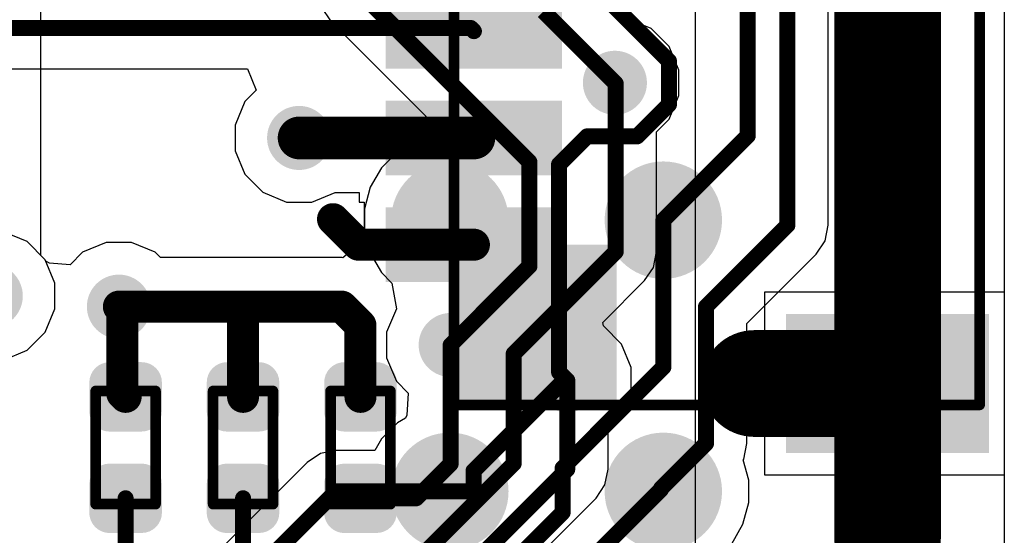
# Model space of a CAD drawing. Header units: inches. Extents: x 0.3 to 40.7, y 0 to 25.4.
# Tile 10 of 13: x 31.5 to 40.7, y 8.5 to 13.3. Entities that reach past the tile are written whole.
import ezdxf

# ---------------------------------------------------------------- set-up
doc = ezdxf.new("R2010")
doc.units = ezdxf.units.IN
for name, color, linetype in [('BOTTOM', 5, 'Continuous'), ('Bottom Solder', 6, 'Continuous'), ('TOP', 1, 'Continuous'), ('Top Assembly', 56, 'Continuous'), ('Top Solder', 216, 'Continuous'), ('Via Holes', 16, 'Continuous')]:
    doc.layers.add(name, color=color, linetype=linetype)

# ---------------------------------------------------------------- blocks, each defined once
blk = doc.blocks.new('RES_0402_2635')
at = {"layer": 'TOP'}
h = blk.add_hatch(color=1, dxfattribs=at)
edge = h.paths.add_edge_path()
edge.add_arc((-0.3403, -0.1498), 0.1402, 270, 360)
edge.add_line((-0.2, -0.1498), (-0.2, 0.1498))
edge.add_arc((-0.3403, 0.1498), 0.1402, 0, 90)
edge.add_line((-0.3403, 0.29), (-0.6098, 0.29))
edge.add_arc((-0.6098, 0.1498), 0.1402, 90, 180)
edge.add_line((-0.75, 0.1498), (-0.75, -0.1498))
edge.add_arc((-0.6098, -0.1498), 0.1402, 180, 270)
edge.add_line((-0.6098, -0.29), (-0.3403, -0.29))
h = blk.add_hatch(color=1, dxfattribs=at)
edge = h.paths.add_edge_path()
edge.add_arc((0.3403, 0.1498), 0.1402, 90, 180)
edge.add_line((0.2, 0.1498), (0.2, -0.1498))
edge.add_arc((0.3403, -0.1498), 0.1402, 180, 270)
edge.add_line((0.3403, -0.29), (0.6098, -0.29))
edge.add_arc((0.6098, -0.1498), 0.1402, 270, 360)
edge.add_line((0.75, -0.1498), (0.75, 0.1498))
edge.add_arc((0.6098, 0.1498), 0.1402, 0, 90)
edge.add_line((0.6098, 0.29), (0.3403, 0.29))
at = {"layer": 'Top Solder'}
h = blk.add_hatch(color=216, dxfattribs=at)
edge = h.paths.add_edge_path()
edge.add_arc((-0.3403, -0.1498), 0.1902, 270, 360)
edge.add_line((-0.15, -0.1498), (-0.15, 0.1498))
edge.add_arc((-0.3403, 0.1498), 0.1902, 0, 90)
edge.add_line((-0.3403, 0.34), (-0.6098, 0.34))
edge.add_arc((-0.6098, 0.1498), 0.1902, 90, 180)
edge.add_line((-0.8, 0.1498), (-0.8, -0.1498))
edge.add_arc((-0.6098, -0.1498), 0.1902, 180, 270)
edge.add_line((-0.6098, -0.34), (-0.3403, -0.34))
h = blk.add_hatch(color=216, dxfattribs=at)
edge = h.paths.add_edge_path()
edge.add_arc((0.3403, 0.1498), 0.1902, 90, 180)
edge.add_line((0.15, 0.1498), (0.15, -0.1498))
edge.add_arc((0.3403, -0.1498), 0.1902, 180, 270)
edge.add_line((0.3403, -0.34), (0.6098, -0.34))
edge.add_arc((0.6098, -0.1498), 0.1902, 270, 360)
edge.add_line((0.8, -0.1498), (0.8, 0.1498))
edge.add_arc((0.6098, 0.1498), 0.1902, 0, 90)
edge.add_line((0.6098, 0.34), (0.3403, 0.34))
at = {"layer": 'Top Assembly', "const_width": 0.1}
for points in [[(-0.53, -0.28), (-0.53, 0.28)], [(-0.53, 0.28), (0.53, 0.28)], [(0.53, -0.28), (0.53, 0.28)], [(0.53, -0.28), (-0.53, -0.28)]]:
    blk.add_lwpolyline(points, dxfattribs=at)
at = {"layer": 'Top Assembly', "const_width": 0.05}
for points in [[(-0.555, 0.28, 1), (-0.505, 0.28, 1)], [(-0.555, 0.28, 1), (-0.505, 0.28, 1)], [(0.505, 0.28, 1), (0.555, 0.28, 1)], [(0.505, 0.28, 1), (0.555, 0.28, 1)], [(-0.555, -0.28, 1), (-0.505, -0.28, 1)], [(-0.555, -0.28, 1), (-0.505, -0.28, 1)], [(0.505, -0.28, 1), (0.555, -0.28, 1)], [(0.505, -0.28, 1), (0.555, -0.28, 1)]]:
    blk.add_lwpolyline(points, format="xyb", close=True, dxfattribs=at)
blk = doc.blocks.new('RES_0402_2637')
at = {"layer": 'TOP'}
h = blk.add_hatch(color=1, dxfattribs=at)
edge = h.paths.add_edge_path()
edge.add_arc((-0.3403, -0.1498), 0.1402, 270, 360)
edge.add_line((-0.2, -0.1498), (-0.2, 0.1498))
edge.add_arc((-0.3403, 0.1498), 0.1402, 0, 90)
edge.add_line((-0.3403, 0.29), (-0.6098, 0.29))
edge.add_arc((-0.6098, 0.1498), 0.1402, 90, 180)
edge.add_line((-0.75, 0.1498), (-0.75, -0.1498))
edge.add_arc((-0.6098, -0.1498), 0.1402, 180, 270)
edge.add_line((-0.6098, -0.29), (-0.3403, -0.29))
h = blk.add_hatch(color=1, dxfattribs=at)
edge = h.paths.add_edge_path()
edge.add_arc((0.3403, 0.1498), 0.1402, 90, 180)
edge.add_line((0.2, 0.1498), (0.2, -0.1498))
edge.add_arc((0.3403, -0.1498), 0.1402, 180, 270)
edge.add_line((0.3403, -0.29), (0.6098, -0.29))
edge.add_arc((0.6098, -0.1498), 0.1402, 270, 360)
edge.add_line((0.75, -0.1498), (0.75, 0.1498))
edge.add_arc((0.6098, 0.1498), 0.1402, 0, 90)
edge.add_line((0.6098, 0.29), (0.3403, 0.29))
at = {"layer": 'Top Solder'}
h = blk.add_hatch(color=216, dxfattribs=at)
edge = h.paths.add_edge_path()
edge.add_arc((-0.3403, -0.1498), 0.1902, 270, 360)
edge.add_line((-0.15, -0.1498), (-0.15, 0.1498))
edge.add_arc((-0.3403, 0.1498), 0.1902, 0, 90)
edge.add_line((-0.3403, 0.34), (-0.6098, 0.34))
edge.add_arc((-0.6098, 0.1498), 0.1902, 90, 180)
edge.add_line((-0.8, 0.1498), (-0.8, -0.1498))
edge.add_arc((-0.6098, -0.1498), 0.1902, 180, 270)
edge.add_line((-0.6098, -0.34), (-0.3403, -0.34))
h = blk.add_hatch(color=216, dxfattribs=at)
edge = h.paths.add_edge_path()
edge.add_arc((0.3403, 0.1498), 0.1902, 90, 180)
edge.add_line((0.15, 0.1498), (0.15, -0.1498))
edge.add_arc((0.3403, -0.1498), 0.1902, 180, 270)
edge.add_line((0.3403, -0.34), (0.6098, -0.34))
edge.add_arc((0.6098, -0.1498), 0.1902, 270, 360)
edge.add_line((0.8, -0.1498), (0.8, 0.1498))
edge.add_arc((0.6098, 0.1498), 0.1902, 0, 90)
edge.add_line((0.6098, 0.34), (0.3403, 0.34))
at = {"layer": 'Top Assembly', "const_width": 0.1}
for points in [[(0.53, 0.28), (-0.53, 0.28)], [(-0.53, -0.28), (-0.53, 0.28)], [(0.53, -0.28), (0.53, 0.28)], [(0.53, -0.28), (-0.53, -0.28)]]:
    blk.add_lwpolyline(points, dxfattribs=at)
at = {"layer": 'Top Assembly', "const_width": 0.05}
for points in [[(-0.555, 0.28, 1), (-0.505, 0.28, 1)], [(-0.555, 0.28, 1), (-0.505, 0.28, 1)], [(0.505, 0.28, 1), (0.555, 0.28, 1)], [(0.505, 0.28, 1), (0.555, 0.28, 1)], [(-0.555, -0.28, 1), (-0.505, -0.28, 1)], [(-0.555, -0.28, 1), (-0.505, -0.28, 1)], [(0.505, -0.28, 1), (0.555, -0.28, 1)], [(0.505, -0.28, 1), (0.555, -0.28, 1)]]:
    blk.add_lwpolyline(points, format="xyb", close=True, dxfattribs=at)
blk = doc.blocks.new('RES_0402_2639')
at = {"layer": 'TOP'}
h = blk.add_hatch(color=1, dxfattribs=at)
edge = h.paths.add_edge_path()
edge.add_arc((-0.3403, -0.1498), 0.1402, 270, 360)
edge.add_line((-0.2, -0.1498), (-0.2, 0.1498))
edge.add_arc((-0.3403, 0.1498), 0.1402, 0, 90)
edge.add_line((-0.3403, 0.29), (-0.6098, 0.29))
edge.add_arc((-0.6098, 0.1498), 0.1402, 90, 180)
edge.add_line((-0.75, 0.1498), (-0.75, -0.1498))
edge.add_arc((-0.6098, -0.1498), 0.1402, 180, 270)
edge.add_line((-0.6098, -0.29), (-0.3403, -0.29))
h = blk.add_hatch(color=1, dxfattribs=at)
edge = h.paths.add_edge_path()
edge.add_arc((0.3403, 0.1498), 0.1402, 90, 180)
edge.add_line((0.2, 0.1498), (0.2, -0.1498))
edge.add_arc((0.3403, -0.1498), 0.1402, 180, 270)
edge.add_line((0.3403, -0.29), (0.6098, -0.29))
edge.add_arc((0.6098, -0.1498), 0.1402, 270, 360)
edge.add_line((0.75, -0.1498), (0.75, 0.1498))
edge.add_arc((0.6098, 0.1498), 0.1402, 0, 90)
edge.add_line((0.6098, 0.29), (0.3403, 0.29))
at = {"layer": 'Top Solder'}
h = blk.add_hatch(color=216, dxfattribs=at)
edge = h.paths.add_edge_path()
edge.add_arc((-0.3403, -0.1498), 0.1902, 270, 360)
edge.add_line((-0.15, -0.1498), (-0.15, 0.1498))
edge.add_arc((-0.3403, 0.1498), 0.1902, 0, 90)
edge.add_line((-0.3403, 0.34), (-0.6098, 0.34))
edge.add_arc((-0.6098, 0.1498), 0.1902, 90, 180)
edge.add_line((-0.8, 0.1498), (-0.8, -0.1498))
edge.add_arc((-0.6098, -0.1498), 0.1902, 180, 270)
edge.add_line((-0.6098, -0.34), (-0.3403, -0.34))
h = blk.add_hatch(color=216, dxfattribs=at)
edge = h.paths.add_edge_path()
edge.add_arc((0.3403, 0.1498), 0.1902, 90, 180)
edge.add_line((0.15, 0.1498), (0.15, -0.1498))
edge.add_arc((0.3403, -0.1498), 0.1902, 180, 270)
edge.add_line((0.3403, -0.34), (0.6098, -0.34))
edge.add_arc((0.6098, -0.1498), 0.1902, 270, 360)
edge.add_line((0.8, -0.1498), (0.8, 0.1498))
edge.add_arc((0.6098, 0.1498), 0.1902, 0, 90)
edge.add_line((0.6098, 0.34), (0.3403, 0.34))
at = {"layer": 'Top Assembly', "const_width": 0.1}
for points in [[(-0.53, -0.28), (-0.53, 0.28)], [(-0.53, 0.28), (0.53, 0.28)], [(0.53, -0.28), (0.53, 0.28)], [(0.53, -0.28), (-0.53, -0.28)]]:
    blk.add_lwpolyline(points, dxfattribs=at)
at = {"layer": 'Top Assembly', "const_width": 0.05}
for points in [[(-0.555, 0.28, 1), (-0.505, 0.28, 1)], [(-0.555, 0.28, 1), (-0.505, 0.28, 1)], [(0.505, 0.28, 1), (0.555, 0.28, 1)], [(0.505, 0.28, 1), (0.555, 0.28, 1)], [(-0.555, -0.28, 1), (-0.505, -0.28, 1)], [(-0.555, -0.28, 1), (-0.505, -0.28, 1)], [(0.505, -0.28, 1), (0.555, -0.28, 1)], [(0.505, -0.28, 1), (0.555, -0.28, 1)]]:
    blk.add_lwpolyline(points, format="xyb", close=True, dxfattribs=at)
blk = doc.blocks.new('SM04B_SRSS_TB_LF__SN__F_________1_2644')
at = {"layer": 'TOP'}
for points in [[(-3.4, 2.8375), (-2.2, 2.8375), (-2.2, 1.0375), (-3.4, 1.0375)], [(2.2, 2.8375), (3.4, 2.8375), (3.4, 1.0375), (2.2, 1.0375)], [(-1.8, -1.1625), (-1.2, -1.1625), (-1.2, -2.7125), (-1.8, -2.7125)], [(-0.8, -1.1625), (-0.2, -1.1625), (-0.2, -2.7125), (-0.8, -2.7125)], [(0.2, -1.1625), (0.8, -1.1625), (0.8, -2.7125), (0.2, -2.7125)], [(1.2, -1.1625), (1.8, -1.1625), (1.8, -2.7125), (1.2, -2.7125)]]:
    blk.add_hatch(color=1, dxfattribs=at).paths.add_polyline_path(points)
at = {"layer": 'Top Assembly'}
blk.add_hatch(color=56, dxfattribs=at).paths.add_polyline_path([(1.5, -2.125), (3, -2.125), (3, -0.6), (1.5, -0.6)])
at = {"layer": 'Top Solder'}
for points in [[(-3.45, 2.8875), (-2.15, 2.8875), (-2.15, 0.9875), (-3.45, 0.9875)], [(2.15, 2.8875), (3.45, 2.8875), (3.45, 0.9875), (2.15, 0.9875)], [(-1.85, -1.1125), (-1.15, -1.1125), (-1.15, -2.7625), (-1.85, -2.7625)], [(-0.85, -1.1125), (-0.15, -1.1125), (-0.15, -2.7625), (-0.85, -2.7625)], [(0.15, -1.1125), (0.85, -1.1125), (0.85, -2.7625), (0.15, -2.7625)], [(1.15, -1.1125), (1.85, -1.1125), (1.85, -2.7625), (1.15, -2.7625)]]:
    blk.add_hatch(color=216, dxfattribs=at).paths.add_polyline_path(points)
at = {"layer": 'Top Assembly', "const_width": 0.1}
for points in [[(-3, -2.125), (-3, 2.8)], [(0.675, 2.8), (-3, 2.8)], [(3, 2.8), (0.675, 2.8)], [(3, -2.125), (3, 2.8)], [(-3, -2.125), (0, -2.125)], [(3, -2.125), (0, -2.125)]]:
    blk.add_lwpolyline(points, dxfattribs=at)
at = {"layer": 'Top Assembly', "const_width": 0.05}
for points in [[(-3.025, 2.8, 1), (-2.975, 2.8, 1)], [(-3.025, 2.8, 1), (-2.975, 2.8, 1)], [(0.65, 2.8, 1), (0.7, 2.8, 1)], [(0.65, 2.8, 1), (0.7, 2.8, 1)], [(2.975, 2.8, 1), (3.025, 2.8, 1)], [(2.975, 2.8, 1), (3.025, 2.8, 1)], [(-3.025, -2.125, 1), (-2.975, -2.125, 1)], [(-3.025, -2.125, 1), (-2.975, -2.125, 1)], [(-0.025, -2.125, 1), (0.025, -2.125, 1)], [(-0.025, -2.125, 1), (0.025, -2.125, 1)], [(2.975, -2.125, 1), (3.025, -2.125, 1)], [(2.975, -2.125, 1), (3.025, -2.125, 1)]]:
    blk.add_lwpolyline(points, format="xyb", close=True, dxfattribs=at)
blk = doc.blocks.new('TP_1_00MM_B_2655')
at = {"layer": 'BOTTOM'}
h = blk.add_hatch(color=5, dxfattribs=at)
edge = h.paths.add_edge_path()
edge.add_arc((0, 0), 0.5, 0, 360)
at = {"layer": 'Bottom Solder'}
h = blk.add_hatch(color=6, dxfattribs=at)
edge = h.paths.add_edge_path()
edge.add_arc((0, 0), 0.55, 0, 360)
blk = doc.blocks.new('TP_1_00MM_B_2656')
at = {"layer": 'BOTTOM'}
h = blk.add_hatch(color=5, dxfattribs=at)
edge = h.paths.add_edge_path()
edge.add_arc((0, 0), 0.5, 0, 360)
at = {"layer": 'Bottom Solder'}
h = blk.add_hatch(color=6, dxfattribs=at)
edge = h.paths.add_edge_path()
edge.add_arc((0, 0), 0.55, 0, 360)
blk = doc.blocks.new('TP_1_00MM_B_2660')
at = {"layer": 'BOTTOM'}
h = blk.add_hatch(color=5, dxfattribs=at)
edge = h.paths.add_edge_path()
edge.add_arc((0, 0), 0.5, 0, 360)
at = {"layer": 'Bottom Solder'}
h = blk.add_hatch(color=6, dxfattribs=at)
edge = h.paths.add_edge_path()
edge.add_arc((0, 0), 0.55, 0, 360)
blk = doc.blocks.new('TP_1_00MM_B_2661')
at = {"layer": 'BOTTOM'}
h = blk.add_hatch(color=5, dxfattribs=at)
edge = h.paths.add_edge_path()
edge.add_arc((0, 0), 0.5, 0, 360)
at = {"layer": 'Bottom Solder'}
h = blk.add_hatch(color=6, dxfattribs=at)
edge = h.paths.add_edge_path()
edge.add_arc((0, 0), 0.55, 0, 360)

msp = doc.modelspace()

# ---------------------------------------------------------------- hatches: boundary and pattern name
at = {"layer": 'BOTTOM'}
h = msp.add_hatch(color=5, dxfattribs=at)
edge = h.paths.add_edge_path()
edge.add_arc((37.0465, 12.6968), 0.3, 0, 360)
h = msp.add_hatch(color=5, dxfattribs=at)
edge = h.paths.add_edge_path()
edge.add_arc((39.6005, 12.68), 0.3, 0, 360)
h = msp.add_hatch(color=5, dxfattribs=at)
edge = h.paths.add_edge_path()
edge.add_arc((34.088, 12.18), 0.3, 0, 360)
h = msp.add_hatch(color=5, dxfattribs=at)
edge = h.paths.add_edge_path()
edge.add_arc((31.2, 10.7), 0.3, 0, 360)
h = msp.add_hatch(color=5, dxfattribs=at)
edge = h.paths.add_edge_path()
edge.add_arc((32.4, 10.6), 0.3, 0, 360)
h = msp.add_hatch(color=5, dxfattribs=at)
edge = h.paths.add_edge_path()
edge.add_arc((35.5079, 10.2408), 0.3, 0, 360)
h = msp.add_hatch(color=5, dxfattribs=at)
edge = h.paths.add_edge_path()
edge.add_arc((36.6, 9.91), 0.3, 0, 360)
at = {"layer": 'TOP'}
h = msp.add_hatch(color=1, dxfattribs=at)
edge = h.paths.add_edge_path()
edge.add_arc((37.0465, 12.6968), 0.3, 0, 360)
h = msp.add_hatch(color=1, dxfattribs=at)
edge = h.paths.add_edge_path()
edge.add_arc((39.6005, 12.68), 0.3, 0, 360)
h = msp.add_hatch(color=1, dxfattribs=at)
edge = h.paths.add_edge_path()
edge.add_arc((34.088, 12.18), 0.3, 0, 360)
h = msp.add_hatch(color=1, dxfattribs=at)
edge = h.paths.add_edge_path()
edge.add_arc((31.2, 10.7), 0.3, 0, 360)
h = msp.add_hatch(color=1, dxfattribs=at)
edge = h.paths.add_edge_path()
edge.add_arc((32.4, 10.6), 0.3, 0, 360)
h = msp.add_hatch(color=1, dxfattribs=at)
edge = h.paths.add_edge_path()
edge.add_arc((35.5079, 10.2408), 0.3, 0, 360)
h = msp.add_hatch(color=1, dxfattribs=at)
edge = h.paths.add_edge_path()
edge.add_arc((36.6, 9.91), 0.3, 0, 360)
at = {"layer": 'Via Holes'}
h = msp.add_hatch(color=7, dxfattribs=at)
edge = h.paths.add_edge_path()
edge.add_arc((37.0465, 12.6968), 0.15, 0, 360)
h = msp.add_hatch(color=7, dxfattribs=at)
edge = h.paths.add_edge_path()
edge.add_arc((39.6005, 12.68), 0.15, 0, 360)
h = msp.add_hatch(color=7, dxfattribs=at)
edge = h.paths.add_edge_path()
edge.add_arc((34.088, 12.18), 0.15, 0, 360)
h = msp.add_hatch(color=7, dxfattribs=at)
edge = h.paths.add_edge_path()
edge.add_arc((32.4, 10.6), 0.15, 0, 360)
h = msp.add_hatch(color=7, dxfattribs=at)
edge = h.paths.add_edge_path()
edge.add_arc((35.5079, 10.2408), 0.15, 0, 360)
h = msp.add_hatch(color=7, dxfattribs=at)
edge = h.paths.add_edge_path()
edge.add_arc((36.6, 9.91), 0.15, 0, 360)

# ---------------------------------------------------------------- linework, layer by layer
at = {"layer": 'BOTTOM'}
for p, q in [((40.6941, 20.86), (40.6941, 4.5)), ((39.0445, 11.3622), (39.0445, 14.8479)), ((31.6684, 11.0801), (31.6684, 13.6215)), ((34.2988, 13.4017), (34.3817, 13.2776)), ((34.3817, 13.2776), (35.2744, 12.3848)), ((35.2744, 12.3848), (35.2147, 12.1618)), ((35.1912, 12.1555), (35.0088, 12.0502)), ((35.2147, 12.1618), (35.1912, 12.1555)), ((35.0088, 12.0502), (34.8599, 11.9012)), ((34.8599, 11.9012), (34.7545, 11.7188)), ((34.7545, 11.7188), (34.7, 11.5153)), ((34.7, 11.5153), (34.7, 11.3047)), ((39.0154, 11.2158), (39.0445, 11.3622)), ((34.7, 11.3047), (34.7545, 11.1012)), ((38.9325, 11.0918), (39.0154, 11.2158)), ((31.7087, 11.0399), (31.6684, 11.0801)), ((34.7545, 11.1012), (34.8599, 10.9188)), ((38.2823, 10.4416), (38.9325, 11.0918)), ((31.8, 10.8193), (31.7087, 11.0399)), ((34.8599, 10.9188), (34.9572, 10.8214)), ((31.8, 10.5807), (31.8, 10.8193)), ((34.9572, 10.8214), (34.9993, 10.5806)), ((31.7087, 10.3601), (31.8, 10.5807)), ((34.9993, 10.5806), (34.9079, 10.3601)), ((38.2823, 9.3186), (38.2823, 10.4416)), ((31.5399, 10.1913), (31.7087, 10.3601)), ((34.9079, 10.3601), (34.9079, 10.1214)), ((31.3193, 10.1), (31.5399, 10.1913)), ((34.9079, 10.1214), (34.9993, 9.9009)), ((34.9993, 9.9009), (35.1091, 9.791)), ((35.1091, 9.791), (35.0986, 9.5835)), ((35.0088, 9.5102), (34.8599, 9.3612)), ((35.0848, 9.554), (35.0088, 9.5102)), ((35.0986, 9.5835), (35.0848, 9.554)), ((34.8599, 9.3612), (34.797, 9.2524)), ((38.2532, 9.1723), (38.2823, 9.3186)), ((34.434, 9.2524), (34.2877, 9.2233)), ((34.797, 9.2524), (34.434, 9.2524)), ((34.1636, 9.1404), (32.7644, 7.7412)), ((34.2877, 9.2233), (34.1636, 9.1404)), ((38.249, 9.1659), (38.2532, 9.1723)), ((38.3, 8.9753), (38.249, 9.1659)), ((38.3, 8.7647), (38.3, 8.9753)), ((38.2455, 8.5612), (38.3, 8.7647)), ((38.1402, 8.3788), (38.2455, 8.5612))]:
    msp.add_line(p, q, dxfattribs=at)
at = {"layer": 'BOTTOM', "const_width": 0.15}
for points in [[(38.6622, 11.3622), (38.6622, 14.8479)], [(38.2914, 12.2013), (38.2914, 14.5432)], [(36.6552, 13.798), (37.5527, 12.9005)], [(34.652, 13.548), (36.2461, 11.9539)], [(36.3782, 13.3651), (37.0465, 12.6968)], [(37.5527, 12.4931), (37.5527, 12.9005)], [(37.2544, 12.1948), (37.5527, 12.4931)], [(36.5231, 11.9321), (36.7859, 12.1948)], [(36.7859, 12.1948), (37.2544, 12.1948)], [(37.5, 11.41), (38.2914, 12.2013)], [(36.2461, 10.979), (36.2461, 11.9539)], [(36.5231, 9.9869), (36.5231, 11.9321)], [(37.5, 10.0317), (37.5, 11.41)], [(37.9, 10.6), (38.6622, 11.3622)], [(35.5079, 10.2408), (36.2461, 10.979)], [(37.9, 9.3186), (37.9, 10.6)], [(36.5231, 9.9869), (36.6, 9.91)], [(36.5572, 9.0889), (37.5, 10.0317)], [(35.7224, 9.0623), (36.57, 9.91)], [(36.57, 9.91), (36.6, 9.91)], [(37.48, 8.8986), (37.9, 9.3186)], [(35.7224, 8.87), (35.7224, 9.0623)], [(36.5572, 8.6731), (36.5572, 9.0889)], [(36.4129, 7.8229), (37.48, 8.89)], [(37.48, 8.89), (37.48, 8.8986)], [(32.9228, 7.3588), (34.434, 8.87)], [(34.434, 8.87), (35.5, 8.87)], [(35.5, 8.87), (35.7224, 8.87)], [(36.0268, 8.1427), (36.5572, 8.6731)]]:
    msp.add_lwpolyline(points, dxfattribs=at)
at = {"layer": 'BOTTOM', "const_width": 0.075}
for points in [[(37.5152, 12.9005, 1), (37.5902, 12.9005, 1)], [(37.5152, 12.9005, 1), (37.5902, 12.9005, 1)], [(37.009, 12.6968, 1), (37.084, 12.6968, 1)], [(37.5152, 12.4931, 1), (37.5902, 12.4931, 1)], [(37.5152, 12.4931, 1), (37.5902, 12.4931, 1)], [(36.7484, 12.1948, 1), (36.8234, 12.1948, 1)], [(36.7484, 12.1948, 1), (36.8234, 12.1948, 1)], [(37.2169, 12.1948, 1), (37.2919, 12.1948, 1)], [(37.2169, 12.1948, 1), (37.2919, 12.1948, 1)], [(38.2539, 12.2013, 1), (38.3289, 12.2013, 1)], [(38.2539, 12.2013, 1), (38.3289, 12.2013, 1)], [(36.2086, 11.9539, 1), (36.2836, 11.9539, 1)], [(36.2086, 11.9539, 1), (36.2836, 11.9539, 1)], [(36.4856, 11.9321, 1), (36.5606, 11.9321, 1)], [(36.4856, 11.9321, 1), (36.5606, 11.9321, 1)], [(37.4625, 11.41, 1), (37.5375, 11.41, 1)], [(37.4625, 11.41, 1), (37.5375, 11.41, 1)], [(38.6247, 11.3622, 1), (38.6997, 11.3622, 1)], [(38.6247, 11.3622, 1), (38.6997, 11.3622, 1)], [(36.2086, 10.979, 1), (36.2836, 10.979, 1)], [(36.2086, 10.979, 1), (36.2836, 10.979, 1)], [(37.8625, 10.6, 1), (37.9375, 10.6, 1)], [(37.8625, 10.6, 1), (37.9375, 10.6, 1)], [(35.4704, 10.2408, 1), (35.5454, 10.2408, 1)], [(36.4856, 9.9869, 1), (36.5606, 9.9869, 1)], [(36.4856, 9.9869, 1), (36.5606, 9.9869, 1)], [(37.4625, 10.0317, 1), (37.5375, 10.0317, 1)], [(37.4625, 10.0317, 1), (37.5375, 10.0317, 1)], [(36.5325, 9.91, 1), (36.6075, 9.91, 1)], [(36.5325, 9.91, 1), (36.6075, 9.91, 1)], [(36.5625, 9.91, 1), (36.6375, 9.91, 1)], [(36.5625, 9.91, 1), (36.6375, 9.91, 1)], [(37.8625, 9.3186, 1), (37.9375, 9.3186, 1)], [(37.8625, 9.3186, 1), (37.9375, 9.3186, 1)], [(35.6849, 9.0623, 1), (35.7599, 9.0623, 1)], [(35.6849, 9.0623, 1), (35.7599, 9.0623, 1)], [(36.5197, 9.0889, 1), (36.5947, 9.0889, 1)], [(36.5197, 9.0889, 1), (36.5947, 9.0889, 1)], [(37.4425, 8.8986, 1), (37.5175, 8.8986, 1)], [(37.4425, 8.8986, 1), (37.5175, 8.8986, 1)], [(37.4425, 8.89, 1), (37.5175, 8.89, 1)], [(37.4425, 8.89, 1), (37.5175, 8.89, 1)], [(34.3965, 8.87, 1), (34.4715, 8.87, 1)], [(34.3965, 8.87, 1), (34.4715, 8.87, 1)], [(35.4625, 8.87, 1), (35.5375, 8.87, 1)], [(35.4625, 8.87, 1), (35.5375, 8.87, 1)], [(35.6849, 8.87, 1), (35.7599, 8.87, 1)], [(35.6849, 8.87, 1), (35.7599, 8.87, 1)], [(36.5197, 8.6731, 1), (36.5947, 8.6731, 1)], [(36.5197, 8.6731, 1), (36.5947, 8.6731, 1)]]:
    msp.add_lwpolyline(points, format="xyb", close=True, dxfattribs=at)
at = {"layer": 'TOP'}
for p, q in [((37.8, 7.4699), (37.8, 17.8901)), ((40.6941, 14.626), (40.6941, 10.734)), ((40.6941, 14.626), (40.6941, 10.734)), ((37.3863, 13.2055), (37.1658, 13.2968)), ((37.5551, 13.0367), (37.3863, 13.2055)), ((37.6465, 12.8162), (37.5551, 13.0367)), ((31.2783, 12.8277), (33.6043, 12.8277)), ((33.6043, 12.8277), (33.6872, 12.6277)), ((37.6465, 12.5775), (37.6465, 12.8162)), ((33.6872, 12.6277), (33.5794, 12.5199)), ((37.5551, 12.357), (37.6465, 12.5775)), ((33.5794, 12.5199), (33.488, 12.2994)), ((33.488, 12.2994), (33.488, 12.0607)), ((37.4364, 12.2383), (37.5551, 12.357)), ((37.4364, 11.1141), (37.4364, 12.2383)), ((33.488, 12.0607), (33.5794, 11.8401)), ((33.5794, 11.8401), (33.7482, 11.6713)), ((33.7482, 11.6713), (33.9687, 11.58)), ((34.2074, 11.58), (34.4251, 11.6702)), ((34.4251, 11.6702), (34.6505, 11.6702)), ((34.6505, 11.6702), (34.6505, 11.58)), ((33.9687, 11.58), (34.2074, 11.58)), ((34.6505, 11.58), (34.6965, 11.58)), ((34.6965, 11.58), (34.6965, 11.2211)), ((31.5399, 11.2087), (31.3193, 11.3)), ((31.7087, 11.0399), (31.5399, 11.2087)), ((32.2807, 11.2), (32.0601, 11.1087)), ((32.5193, 11.2), (32.2807, 11.2)), ((32.7399, 11.1087), (32.5193, 11.2)), ((34.6965, 11.2211), (34.4965, 11.057)), ((32.0601, 11.1087), (31.9445, 10.9931)), ((32.7897, 11.0588), (32.7399, 11.1087)), ((37.4073, 10.9678), (37.4364, 11.1141)), ((31.7149, 11.0248), (31.7087, 11.0399)), ((31.7486, 11.0086), (31.7149, 11.0248)), ((31.9445, 10.9931), (31.7486, 11.0086)), ((34.4873, 11.0588), (32.7897, 11.0588)), ((34.4965, 11.057), (34.4873, 11.0588)), ((37.3244, 10.8437), (37.4073, 10.9678)), ((36.9332, 10.4525), (37.3244, 10.8437)), ((39.5005, 10.734), (38.4465, 10.734)), ((38.4465, 10.734), (38.4465, 9.98)), ((39.5005, 10.734), (38.4465, 10.734)), ((38.4465, 10.734), (38.4465, 9.98)), ((39.5005, 9.98), (39.5005, 10.734)), ((39.5005, 9.98), (39.5005, 10.734)), ((40.6941, 10.734), (39.7005, 10.734)), ((39.7005, 10.734), (39.7005, 9.88)), ((40.6941, 10.734), (39.7005, 10.734)), ((39.7005, 10.734), (39.7005, 9.88)), ((36.9399, 10.4187), (36.9332, 10.4525)), ((37.1087, 10.2499), (36.9399, 10.4187)), ((37.2, 10.0294), (37.1087, 10.2499)), ((37.2, 9.7907), (37.2, 10.0294)), ((38.4465, 9.98), (39.5005, 9.98)), ((38.4465, 9.98), (39.5005, 9.98)), ((39.7005, 9.88), (39.7005, 9.026)), ((39.7005, 9.88), (39.7005, 9.026)), ((37.1087, 9.5701), (37.2, 9.7907)), ((39.5005, 9.78), (38.4465, 9.78)), ((38.4465, 9.78), (38.4465, 9.026)), ((39.5005, 9.78), (38.4465, 9.78)), ((38.4465, 9.78), (38.4465, 9.026)), ((39.5005, 9.026), (39.5005, 9.78)), ((39.5005, 9.026), (39.5005, 9.78)), ((36.9824, 9.4438), (37.1087, 9.5701)), ((36.9824, 9.0764), (36.9824, 9.4438)), ((36.9533, 8.9301), (36.9824, 9.0764)), ((38.4465, 9.026), (39.5005, 9.026)), ((38.4465, 9.026), (39.5005, 9.026)), ((39.7005, 9.026), (40.6941, 9.026)), ((39.7005, 9.026), (40.6941, 9.026)), ((40.6941, 9.026), (40.6941, 4.5)), ((40.6941, 9.026), (40.6941, 4.5)), ((36.8704, 8.8061), (36.9533, 8.9301)), ((35.9834, 7.919), (36.8704, 8.8061))]:
    msp.add_line(p, q, dxfattribs=at)
for points, const_width in [([(39.6005, 9.88), (39.6005, 15.48)], 1), ([(31.1199, 13.21), (35.6955, 13.21)], 0.15), ([(35.6955, 13.21), (35.7255, 13.18)], 0.15), ([(37.0465, 12.6968), (37.0541, 12.6892)], 0.15), ([(37.0541, 11.1141), (37.0541, 12.6892)], 0.15), ([(34.088, 12.18), (35.7255, 12.18)], 0.4), ([(34.4058, 11.4192), (34.645, 11.18)], 0.3), ([(34.645, 11.18), (35.7255, 11.18)], 0.3), ([(36.098, 10.1581), (37.0541, 11.1141)], 0.15), ([(32.4, 10.6), (34.4873, 10.6)], 0.3), ([(32.4, 10.6), (32.4315, 10.5685)], 0.3), ([(32.4315, 9.7865), (32.4315, 10.5685)], 0.3), ([(33.5139, 10.6), (33.563, 10.5509)], 0.3), ([(33.563, 9.755), (33.563, 10.5509)], 0.3), ([(34.4873, 10.6), (34.663, 10.4243)], 0.3), ([(34.663, 9.755), (34.663, 10.4243)], 0.3), ([(38.3533, 9.88), (39.6005, 9.88)], 1), ([(39.6005, 8.4425), (39.6005, 9.88)], 1), ([(35.5079, 9.1285), (35.5079, 10.2408)], 0.15), ([(36.098, 9.1293), (36.098, 10.1581)], 0.15), ([(36.6, 9.0764), (36.6, 9.91)], 0.15), ([(32.4315, 9.7865), (32.463, 9.755)], 0.3), ([(35.1845, 8.805), (35.5079, 9.1285)], 0.15), ([(35.2032, 8.2345), (36.098, 9.1293)], 0.15), ([(35.4791, 7.9555), (36.6, 9.0764)], 0.15), ([(32.463, 8.3588), (32.463, 8.805)], 0.15), ([(33.563, 8.3369), (33.563, 8.805)], 0.15), ([(34.663, 8.805), (35.1845, 8.805)], 0.15)]:
    msp.add_lwpolyline(points, dxfattribs=dict(at, const_width=const_width))
for points, const_width in [([(35.658, 13.21, 1), (35.733, 13.21, 1)], 0.075), ([(35.658, 13.21, 1), (35.733, 13.21, 1)], 0.075), ([(35.688, 13.18, 1), (35.763, 13.18, 1)], 0.075), ([(37.009, 12.6968, 1), (37.084, 12.6968, 1)], 0.075), ([(37.0166, 12.6892, 1), (37.0916, 12.6892, 1)], 0.075), ([(37.0166, 12.6892, 1), (37.0916, 12.6892, 1)], 0.075), ([(33.988, 12.18, 1), (34.188, 12.18, 1)], 0.2), ([(35.6255, 12.18, 1), (35.8255, 12.18, 1)], 0.2), ([(34.3308, 11.4192, 1), (34.4808, 11.4192, 1)], 0.15), ([(34.57, 11.18, 1), (34.72, 11.18, 1)], 0.15), ([(34.57, 11.18, 1), (34.72, 11.18, 1)], 0.15), ([(35.6505, 11.18, 1), (35.8005, 11.18, 1)], 0.15), ([(37.0166, 11.1141, 1), (37.0916, 11.1141, 1)], 0.075), ([(37.0166, 11.1141, 1), (37.0916, 11.1141, 1)], 0.075), ([(32.325, 10.6, 1), (32.475, 10.6, 1)], 0.15), ([(32.325, 10.6, 1), (32.475, 10.6, 1)], 0.15), ([(32.3565, 10.5685, 1), (32.5065, 10.5685, 1)], 0.15), ([(32.3565, 10.5685, 1), (32.5065, 10.5685, 1)], 0.15), ([(33.4389, 10.6, 1), (33.5889, 10.6, 1)], 0.15), ([(33.488, 10.5509, 1), (33.638, 10.5509, 1)], 0.15), ([(33.488, 10.5509, 1), (33.638, 10.5509, 1)], 0.15), ([(34.4123, 10.6, 1), (34.5623, 10.6, 1)], 0.15), ([(34.4123, 10.6, 1), (34.5623, 10.6, 1)], 0.15), ([(34.588, 10.4243, 1), (34.738, 10.4243, 1)], 0.15), ([(34.588, 10.4243, 1), (34.738, 10.4243, 1)], 0.15), ([(38.1033, 9.88, 1), (38.6033, 9.88, 1)], 0.5), ([(39.3505, 9.88, 1), (39.8505, 9.88, 1)], 0.5), ([(39.3505, 9.88, 1), (39.8505, 9.88, 1)], 0.5), ([(39.3505, 9.88, 1), (39.8505, 9.88, 1)], 0.5), ([(35.4704, 10.2408, 1), (35.5454, 10.2408, 1)], 0.075), ([(36.0605, 10.1581, 1), (36.1355, 10.1581, 1)], 0.075), ([(36.0605, 10.1581, 1), (36.1355, 10.1581, 1)], 0.075), ([(36.5625, 9.91, 1), (36.6375, 9.91, 1)], 0.075), ([(32.3565, 9.7865, 1), (32.5065, 9.7865, 1)], 0.15), ([(32.3565, 9.7865, 1), (32.5065, 9.7865, 1)], 0.15), ([(32.388, 9.755, 1), (32.538, 9.755, 1)], 0.15), ([(33.488, 9.755, 1), (33.638, 9.755, 1)], 0.15), ([(34.588, 9.755, 1), (34.738, 9.755, 1)], 0.15), ([(35.4704, 9.1285, 1), (35.5454, 9.1285, 1)], 0.075), ([(35.4704, 9.1285, 1), (35.5454, 9.1285, 1)], 0.075), ([(36.0605, 9.1293, 1), (36.1355, 9.1293, 1)], 0.075), ([(36.0605, 9.1293, 1), (36.1355, 9.1293, 1)], 0.075), ([(36.5625, 9.0764, 1), (36.6375, 9.0764, 1)], 0.075), ([(36.5625, 9.0764, 1), (36.6375, 9.0764, 1)], 0.075), ([(32.4255, 8.805, 1), (32.5005, 8.805, 1)], 0.075), ([(33.5255, 8.805, 1), (33.6005, 8.805, 1)], 0.075), ([(34.6255, 8.805, 1), (34.7005, 8.805, 1)], 0.075), ([(35.147, 8.805, 1), (35.222, 8.805, 1)], 0.075), ([(35.147, 8.805, 1), (35.222, 8.805, 1)], 0.075), ([(39.3505, 8.4425, 1), (39.8505, 8.4425, 1)], 0.5)]:
    msp.add_lwpolyline(points, format="xyb", close=True, dxfattribs=dict(at, const_width=const_width))

# ---------------------------------------------------------------- block references
for name, p, rotation in [('SM04B_SRSS_TB_LF__SN__F_________1_2644', (37.663, 12.68), 270), ('TP_1_00MM_B_2656', (35.5, 11.41), 180), ('TP_1_00MM_B_2661', (37.5, 11.41), 180), ('RES_0402_2637', (32.463, 9.28), 270), ('RES_0402_2639', (33.563, 9.28), 270), ('RES_0402_2635', (34.663, 9.28), 270), ('TP_1_00MM_B_2655', (35.5, 8.87), 180), ('TP_1_00MM_B_2660', (37.5, 8.87), 180)]:
    msp.add_blockref(name, p, dxfattribs=dict(rotation=rotation))

doc.saveas('drawing.dxf')
